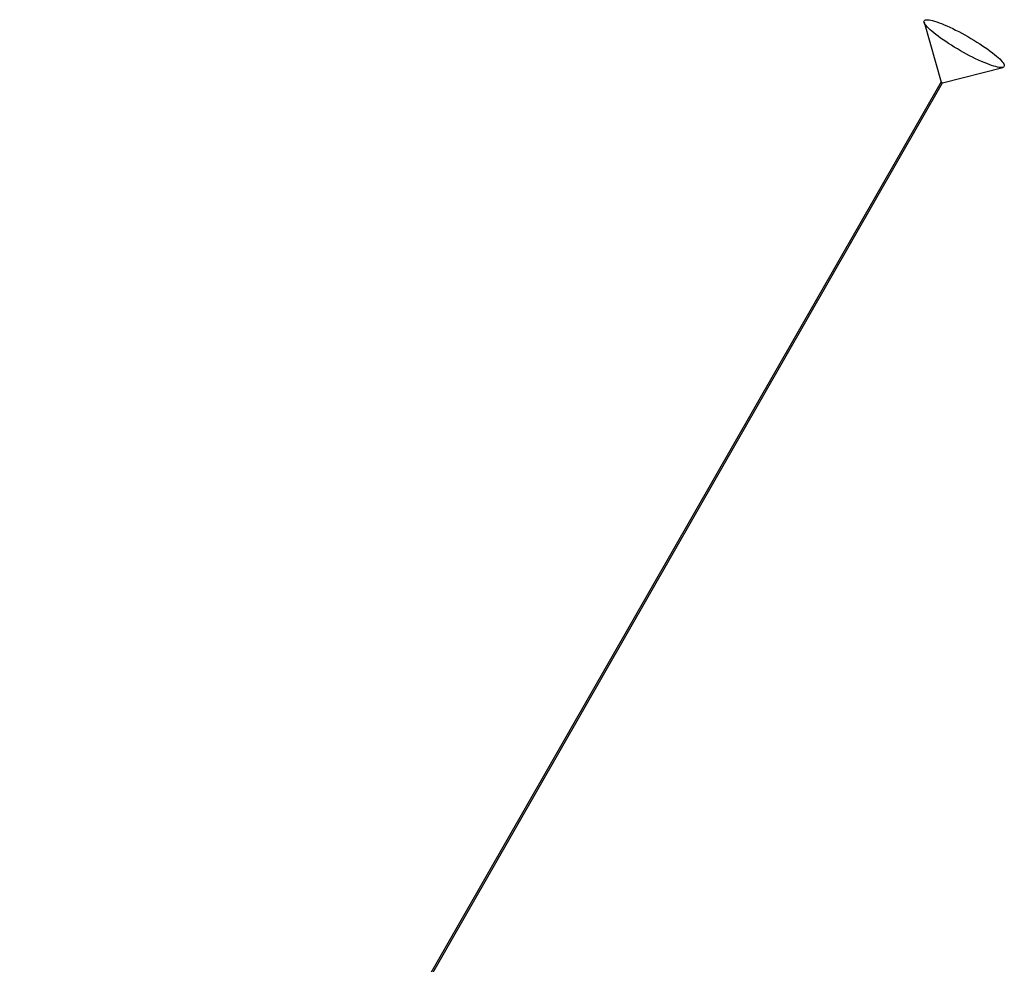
# Model space of a CAD drawing. Header units: millimetres. Extents: x -76 to 1426, y -31 to 2428.
# Tile 256 of 256: x 144 to 1426, y 1198 to 2428. Entities that reach past the tile are written whole.
import ezdxf

# ---------------------------------------------------------------- set-up
doc = ezdxf.new("R2010")
doc.units = ezdxf.units.MM

msp = doc.modelspace()

# ---------------------------------------------------------------- linework, layer by layer
at = {"color": 7, "linetype": 'Continuous', "lineweight": 25}
for p, q in [((1321.9, 2424.7), (1344.2, 2346.9)), ((1345.9, 2346), (1424.3, 2365.9)), ((1344.2, 2347), (144.1, 253.4)), ((145.9, 252.4), (1346, 2346))]:
    msp.add_line(p, q, dxfattribs=at)
at = {"color": 7, "linetype": 'Continuous', "lineweight": 25, "flags": 128}
msp.add_lwpolyline([(1359.1, 2416.5), (1362.9, 2414.6), (1366.9, 2412.6), (1370.9, 2410.5), (1374.9, 2408.3), (1378.9, 2406), (1382.9, 2403.7), (1386.8, 2401.4), (1390.6, 2399), (1394.4, 2396.6), (1398, 2394.2), (1401.5, 2391.9), (1404.8, 2389.5), (1408, 2387.2), (1410.9, 2385), (1413.6, 2382.8), (1416.1, 2380.7), (1418.4, 2378.7), (1420.4, 2376.9), (1422.1, 2375.1), (1423.5, 2373.4), (1424.7, 2371.9), (1425.5, 2370.6), (1426.1, 2369.4), (1426.3, 2368.3), (1426.2, 2367.5), (1425.9, 2366.8), (1425.2, 2366.2), (1424.2, 2365.9), (1422.9, 2365.7), (1421.4, 2365.8), (1419.5, 2366), (1417.4, 2366.3), (1415.1, 2366.9), (1412.5, 2367.6), (1409.6, 2368.5), (1406.6, 2369.6), (1403.4, 2370.9), (1400, 2372.3), (1396.4, 2373.8), (1392.8, 2375.5), (1389, 2377.3), (1385.1, 2379.2), (1381.1, 2381.2), (1377.1, 2383.3), (1373.1, 2385.5), (1369.1, 2387.7), (1365.2, 2390), (1361.2, 2392.4), (1357.4, 2394.8), (1353.7, 2397.1), (1350, 2399.5), (1346.5, 2401.9), (1343.2, 2404.2), (1340.1, 2406.5), (1337.1, 2408.8), (1334.4, 2410.9), (1331.9, 2413), (1329.6, 2415), (1327.6, 2416.9), (1325.9, 2418.7), (1324.5, 2420.3), (1323.3, 2421.8), (1322.5, 2423.2), (1322, 2424.4), (1321.7, 2425.4), (1321.8, 2426.3), (1322.2, 2427), (1322.8, 2427.5), (1323.8, 2427.9), (1325.1, 2428), (1326.6, 2428), (1328.5, 2427.8), (1330.6, 2427.4), (1332.9, 2426.9), (1335.5, 2426.1), (1338.4, 2425.2), (1341.4, 2424.1), (1344.6, 2422.9), (1348, 2421.5), (1351.6, 2420), (1355.3, 2418.3), (1359.1, 2416.5)], dxfattribs=at)
at = {"color": 7, "linetype": 'Continuous', "lineweight": 25}
msp.add_arc((1346.5, 2348.9), 2.95, 220.6831, 259.6701, dxfattribs=at)

doc.saveas('drawing.dxf')
